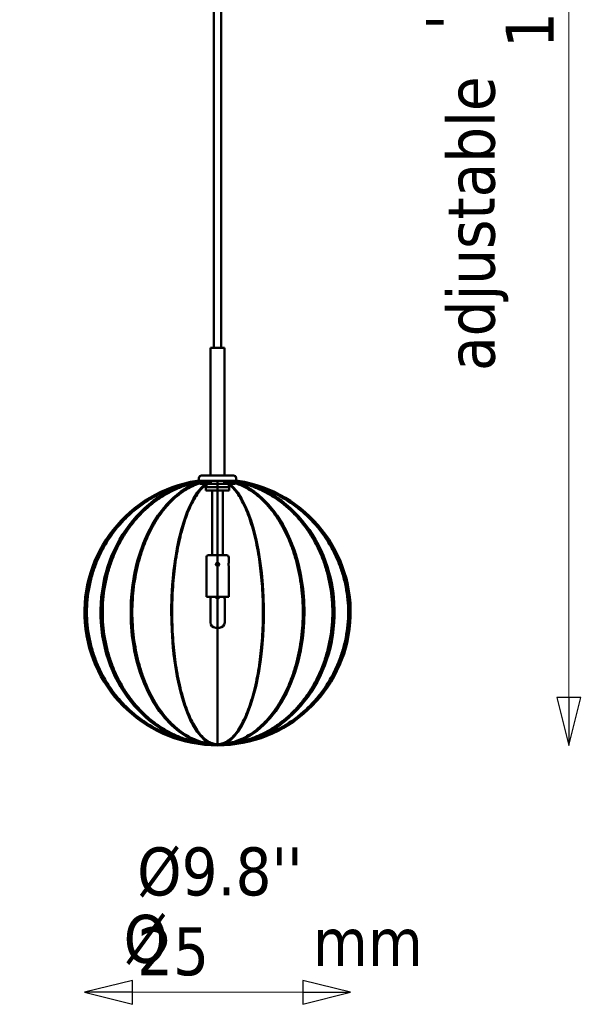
# Model space of a CAD drawing. Header units: millimetres. Extents: x 313 to 4591, y 679 to 5480.
# Tile 5 of 19: x 2469 to 2990, y 760 to 1685. Entities that reach past the tile are written whole.
import ezdxf

# ---------------------------------------------------------------- set-up
doc = ezdxf.new("R2010")
doc.units = ezdxf.units.MM
doc.header["$LTSCALE"] = 15
for name, color, linetype, lineweight in [('Symbol (ISO)', 7, 'Continuous', 25), ('Widoczne (ISO)', 7, 'Continuous', 50), ('Wymiar (ISO)', 7, 'Continuous', 25)]:
    doc.layers.add(name, color=color, linetype=linetype, lineweight=lineweight)
doc.styles.add('Tekst notatki (ISO)', font='tahoma.ttf')
doc.dimstyles.new('Domyślne (ISO)', dxfattribs={"dimscale": 15, "dimtxt": 3, "dimasz": 3, "dimexe": 3.175, "dimexo": 0, "dimgap": 0.762, "dimtad": 1, "dimdec": 1, "dimlfac": 0.03937, "dimrnd": 1e-08, "dimzin": 0, "dimdsep": 46, "dimtxsty": 'Tekst notatki (ISO)', "dimblk": 'Filled-1', "dimcen": 0.09, "dimdle": 10, "dimclrd": 256, "dimclre": 256, "dimclrt": 256, "dimazin": 2, "dimtfac": 1, "dimtmove": 0, "dimatfit": 3, "dimfxl": 1, "dimtolj": 1, "dimlwd": 15, "dimlwe": 15, "dimarcsym": 0})

# ---------------------------------------------------------------- blocks, each defined once
blk = doc.blocks.new('Filled-1')
at = {"color": 0}
for p, q in [((0, 0), (-1, 0.25)), ((-1, 0.25), (-1, -0.25)), ((-1, 0), (0, 0)), ((-1, -0.25), (0, 0))]:
    blk.add_line(p, q, dxfattribs=at)
at = {"color": 0, "flags": 128}
blk.add_lwpolyline([(-1, -0.25), (0, 0), (-1, 0.25), (-1, -0.25)], dxfattribs=at)
at = {"color": 0}
blk.add_solid([(-1, -0.25), (0, 0), (-1, 0.25), (-1, -0.25)], dxfattribs=at)
blk = doc.blocks.new('*D16')
at = {"layer": 'Defpoints', "color": 0, "transparency": 16777216}
for p in [(1747.74, 2571.91), (1692.74, 1035.41), (2022.74, 1035.41)]:
    blk.add_point(p, dxfattribs=at)
at = {"layer": 'Wymiar (ISO)', "lineweight": 15, "transparency": 16777216}
blk.add_line((2022.74, 2526.91), (2022.74, 1080.41), dxfattribs=at)
at = {"layer": 'Wymiar (ISO)', "lineweight": 15, "transparency": 16777216, "xscale": 45, "yscale": 45, "zscale": 45}
for p, rotation in [((2022.74, 2571.91), 90), ((2022.74, 1035.41), 270)]:
    blk.add_blockref('Filled-1', p, dxfattribs=dict(at, rotation=rotation))
at = {"layer": 'Wymiar (ISO)', "lineweight": 18, "transparency": 16777216, "insert": (1813.5, 1642.29), "char_height": 45, "attachment_point": 1, "rotation": 90, "style": 'Tekst notatki (ISO)'}
blk.add_mtext("\\A1; ''\\fTahoma|b0|i0;{\\H45.0000;\\P}\\fTahoma|b0|i0;{\\H45.0000;14.2'' - 360 mm\\P}\\fTahoma|b0|i0;{\\H45.0000;132.3'' - 3360 mm\\P}", dxfattribs=at)
blk = doc.blocks.new('*D17')
at = {"layer": 'Defpoints', "color": 0, "transparency": 16777216}
for p in [(2710.31, 2609.55), (2985.3, 2609.55), (2655.31, 1003.05)]:
    blk.add_point(p, dxfattribs=at)
at = {"layer": 'Wymiar (ISO)', "lineweight": 15, "transparency": 16777216}
blk.add_line((2985.3, 1048.05), (2985.3, 2564.55), dxfattribs=at)
at = {"layer": 'Wymiar (ISO)', "lineweight": 15, "transparency": 16777216, "xscale": 45, "yscale": 45, "zscale": 45}
for p, rotation in [((2985.3, 2609.55), 90), ((2985.3, 1003.05), 270)]:
    blk.add_blockref('Filled-1', p, dxfattribs=dict(at, rotation=rotation))
at = {"layer": 'Wymiar (ISO)', "lineweight": 18, "transparency": 16777216, "insert": (2851.06, 1658.05), "char_height": 45, "attachment_point": 1, "rotation": 90, "style": 'Tekst notatki (ISO)'}
blk.add_mtext("\\A1; ''\\fTahoma|b0|i0;{\\H45.0000;16.9'' - 430 mm\\P}\\fTahoma|b0|i0;{\\H45.0000;135.0'' - 3430 mm\\P}", dxfattribs=at)
blk = doc.blocks.new('*D21')
at = {"layer": 'Defpoints', "color": 0, "transparency": 16777216}
for p in [(2530.31, 1128.05), (2780.31, 1128.05), (2780.31, 771.05)]:
    blk.add_point(p, dxfattribs=at)
at = {"layer": 'Wymiar (ISO)', "lineweight": 15, "transparency": 16777216}
blk.add_line((2575.31, 771.05), (2735.31, 771.05), dxfattribs=at)
at = {"layer": 'Wymiar (ISO)', "lineweight": 15, "transparency": 16777216, "xscale": 45, "yscale": 45, "zscale": 45, "rotation": 180}
blk.add_blockref('Filled-1', (2530.31, 771.05), dxfattribs=at)
at = {"layer": 'Wymiar (ISO)', "lineweight": 15, "transparency": 16777216, "xscale": 45, "yscale": 45, "zscale": 45}
blk.add_blockref('Filled-1', (2780.31, 771.05), dxfattribs=at)
at = {"layer": 'Wymiar (ISO)', "lineweight": 18, "transparency": 16777216, "insert": (2579.79, 907.13), "char_height": 45, "attachment_point": 1, "style": 'Tekst notatki (ISO)'}
blk.add_mtext("\\A1;\\fTahoma|b0|i0;{\\H45.0000;Ø9.8''}\\P25", dxfattribs=at)

msp = doc.modelspace()

# ---------------------------------------------------------------- linework, layer by layer
at = {"layer": 'Widoczne (ISO)'}
for p, q in [((2651.81, 2576.55), (2651.81, 1376.55)), ((2658.81, 2576.55), (2658.81, 1376.55)), ((2661.81, 1376.55), (2648.81, 1376.55)), ((2648.81, 1376.55), (2648.81, 1256.55)), ((2661.81, 1376.55), (2661.81, 1256.55)), ((2638.33, 1251.55), (2636, 1251.55)), ((2636, 1251.55), (2637.81, 1251.55)), ((2637.81, 1254.05), (2637.81, 1251.55)), ((2637.81, 1251.55), (2672.81, 1251.55)), ((2642.71, 1251.55), (2638.33, 1251.55)), ((2638.81, 1251.55), (2638.81, 1248.55)), ((2640.31, 1256.55), (2670.31, 1256.55)), ((2648.61, 1251.55), (2642.71, 1251.55)), ((2655.31, 1251.55), (2648.61, 1251.55)), ((2662.02, 1251.55), (2655.31, 1251.55)), ((2655.31, 1003.05), (2655.31, 1251.55)), ((2655.31, 1004.05), (2655.31, 1250.97)), ((2667.91, 1251.55), (2662.02, 1251.55)), ((2672.29, 1251.55), (2667.91, 1251.55)), ((2671.81, 1251.55), (2671.81, 1248.55)), ((2674.62, 1251.55), (2672.29, 1251.55)), ((2672.81, 1254.05), (2672.81, 1251.55)), ((2672.81, 1251.55), (2674.62, 1251.55)), ((2638.81, 1248.55), (2671.81, 1248.55)), ((2643.93, 1248.55), (2643.93, 1244.86)), ((2643.93, 1244.86), (2644.31, 1244.86)), ((2644.24, 1244.55), (2643.93, 1244.86)), ((2644.31, 1244.55), (2644.24, 1244.55)), ((2644.31, 1246.77), (2644.31, 1245.55)), ((2644.31, 1245.55), (2666.31, 1245.55)), ((2644.31, 1245.55), (2644.31, 1242.32)), ((2644.31, 1242.32), (2666.31, 1242.32)), ((2644.81, 1248.55), (2644.81, 1245.78)), ((2644.81, 1248.55), (2665.81, 1248.55)), ((2650.31, 1242.32), (2650.31, 1181.55)), ((2660.31, 1242.32), (2660.31, 1181.55)), ((2665.81, 1248.55), (2665.81, 1245.78)), ((2666.31, 1245.55), (2666.31, 1246.81)), ((2666.31, 1242.32), (2666.31, 1245.55)), ((2644.81, 1174.55), (2644.81, 1179.55)), ((2646.81, 1181.55), (2663.81, 1181.55)), ((2665.81, 1174.55), (2665.81, 1179.55)), ((2644.81, 1142.55), (2644.81, 1171.55)), ((2655.31, 1174.55), (2655.31, 1171.55)), ((2655.31, 1171.55), (2655.31, 1174.55)), ((2665.81, 1142.55), (2665.81, 1171.55)), ((2644.81, 1142.55), (2665.81, 1142.55)), ((2648.56, 1118.55), (2648.56, 1140.55)), ((2653.31, 1142.55), (2653.31, 1142.51)), ((2657.31, 1142.51), (2657.31, 1142.55)), ((2662.06, 1118.55), (2662.06, 1140.55)), ((2657.06, 1113.55), (2653.56, 1113.55)), ((2655.31, 1113.55), (2655.31, 1003.05)), ((2655.31, 1004.05), (2655.31, 1113.55))]:
    msp.add_line(p, q, dxfattribs=at)
for centre, radius, start, end in [((2655.31, 1128.05), 125, 98.88512, 270), ((2655.31, 1128.05), 125, 98.88512, 270), ((2655.31, 1128.05), 124.01, 97.64633, 270), ((2640.31, 1254.05), 2.5, 90, 180), ((2655.31, 1128.05), 125, 270, 81.11488), ((2655.31, 1128.05), 125, 270, 81.11488), ((2655.31, 1128.05), 124.01, 270, 82.35367), ((2670.31, 1254.05), 2.5, 0, 90), ((2655.31, 1172.62), 75, 81.5662, 81.95215), ((2646.81, 1179.55), 2, 90, 180), ((2663.81, 1179.55), 2, 0, 90), ((2650.56, 1140.55), 2, 90, 180), ((2660.06, 1140.55), 2, 0, 90), ((2653.56, 1118.55), 5, 180, 270), ((2657.06, 1118.55), 5, 270, 0)]:
    msp.add_arc(centre, radius, start, end, dxfattribs=at)
for ratio, start_param, end_param in [(0.879385, 3.296667, 6.283185), (0.879385, 3.296667, 6.283185), (0.652704, 3.345233, 6.283185), (0.652704, 3.296667, 6.283185), (0.347296, 3.296667, 6.283185), (0.879385, 0, 2.986518), (0.652704, 0, 2.986518), (0.347296, 0, 2.986518), (0.879385, 0, 2.986518), (0.652704, 0, 2.937952), (0.347296, 3.410732, 6.283185), (0.347296, 0, 2.872453)]:
    msp.add_ellipse((2655.31, 1128.05), major_axis=(0, -125), ratio=ratio, start_param=start_param, end_param=end_param, dxfattribs=at)
for points, knots in [([(2655.31, 1004.05), (2651.48, 1004.05), (2647.48, 1004.23), (2639.34, 1005.03), (2635.2, 1005.65), (2627.02, 1007.31), (2622.97, 1008.36), (2615.15, 1010.8), (2611.39, 1012.2), (2604.35, 1015.19), (2600.76, 1016.91), (2593.6, 1020.8), (2590.05, 1022.97), (2583.18, 1027.66), (2579.86, 1030.18), (2573.62, 1035.45), (2570.7, 1038.18), (2565.38, 1043.63), (2562.73, 1046.58), (2557.65, 1052.89), (2555.21, 1056.24), (2550.69, 1063.17), (2548.59, 1066.75), (2544.85, 1073.96), (2543.19, 1077.58), (2540.35, 1084.61), (2539.03, 1088.34), (2536.72, 1096.07), (2535.73, 1100.08), (2534.15, 1108.17), (2533.57, 1112.26), (2532.81, 1120.31), (2532.63, 1124.27), (2532.63, 1128.05), (2532.63, 1131.83), (2532.81, 1135.79), (2533.57, 1143.84), (2534.15, 1147.93), (2535.73, 1156.02), (2536.72, 1160.03), (2539.03, 1167.77), (2540.35, 1171.5), (2543.19, 1178.52), (2544.85, 1182.15), (2548.59, 1189.35), (2550.69, 1192.93), (2555.21, 1199.86), (2557.65, 1203.21), (2562.73, 1209.52), (2565.38, 1212.48), (2570.7, 1217.92), (2573.62, 1220.66), (2579.86, 1225.92), (2583.18, 1228.44), (2590.05, 1233.14), (2593.6, 1235.31), (2600.76, 1239.2), (2604.35, 1240.92), (2611.39, 1243.9), (2615.15, 1245.3), (2622.97, 1247.74), (2627.02, 1248.79), (2633.75, 1250.16), (2636.41, 1250.61), (2639.06, 1250.97)], [-18.406649, -18.406649, -18.406649, -18.406649, -17.240594, -17.240594, -16.074538, -16.074538, -14.908482, -14.908482, -13.742427, -13.742427, -12.585808, -12.585808, -11.429189, -11.429189, -10.27257, -10.27257, -9.115951, -9.115951, -7.9719, -7.9719, -6.827849, -6.827849, -5.683797, -5.683797, -4.539746, -4.539746, -3.40481, -3.40481, -2.269873, -2.269873, -1.134937, -1.134937, 0, 0, 0, 1.134937, 1.134937, 2.269873, 2.269873, 3.40481, 3.40481, 4.539746, 4.539746, 5.683797, 5.683797, 6.827849, 6.827849, 7.9719, 7.9719, 9.115951, 9.115951, 10.27257, 10.27257, 11.429189, 11.429189, 12.585808, 12.585808, 13.742427, 13.742427, 14.908482, 14.908482, 16.074538, 16.074538, 16.827365, 16.827365, 16.827365, 16.827365]), ([(2655.31, 1004.05), (2651.48, 1004.05), (2647.48, 1004.23), (2639.34, 1005.03), (2635.2, 1005.65), (2627.02, 1007.31), (2622.97, 1008.36), (2615.15, 1010.8), (2611.39, 1012.2), (2604.35, 1015.19), (2600.76, 1016.91), (2593.6, 1020.8), (2590.05, 1022.97), (2583.18, 1027.66), (2579.86, 1030.18), (2573.62, 1035.45), (2570.7, 1038.18), (2565.38, 1043.63), (2562.73, 1046.58), (2557.65, 1052.89), (2555.21, 1056.24), (2550.69, 1063.17), (2548.59, 1066.75), (2544.85, 1073.96), (2543.19, 1077.58), (2540.35, 1084.61), (2539.03, 1088.34), (2536.72, 1096.07), (2535.73, 1100.08), (2534.15, 1108.17), (2533.57, 1112.26), (2532.81, 1120.31), (2532.63, 1124.27), (2532.63, 1128.05), (2532.63, 1131.83), (2532.81, 1135.79), (2533.57, 1143.84), (2534.15, 1147.93), (2535.73, 1156.02), (2536.72, 1160.03), (2539.03, 1167.77), (2540.35, 1171.5), (2543.19, 1178.52), (2544.85, 1182.15), (2548.59, 1189.35), (2550.69, 1192.93), (2555.21, 1199.86), (2557.65, 1203.21), (2562.73, 1209.52), (2565.38, 1212.48), (2570.7, 1217.92), (2573.62, 1220.66), (2579.86, 1225.92), (2583.18, 1228.44), (2590.05, 1233.14), (2593.6, 1235.31), (2600.76, 1239.2), (2604.35, 1240.92), (2611.39, 1243.9), (2615.15, 1245.3), (2622.97, 1247.74), (2627.02, 1248.79), (2633.67, 1250.14), (2636.25, 1250.58), (2638.81, 1250.93)], [-18.406649, -18.406649, -18.406649, -18.406649, -17.240594, -17.240594, -16.074538, -16.074538, -14.908482, -14.908482, -13.742427, -13.742427, -12.585808, -12.585808, -11.429189, -11.429189, -10.27257, -10.27257, -9.115951, -9.115951, -7.9719, -7.9719, -6.827849, -6.827849, -5.683797, -5.683797, -4.539746, -4.539746, -3.40481, -3.40481, -2.269873, -2.269873, -1.134937, -1.134937, 0, 0, 0, 1.134937, 1.134937, 2.269873, 2.269873, 3.40481, 3.40481, 4.539746, 4.539746, 5.683797, 5.683797, 6.827849, 6.827849, 7.9719, 7.9719, 9.115951, 9.115951, 10.27257, 10.27257, 11.429189, 11.429189, 12.585808, 12.585808, 13.742427, 13.742427, 14.908482, 14.908482, 16.074538, 16.074538, 16.803619, 16.803619, 16.803619, 16.803619]), ([(2655.31, 1004.05), (2651.95, 1004.05), (2648.42, 1004.23), (2641.27, 1005.03), (2637.63, 1005.65), (2630.43, 1007.31), (2626.87, 1008.36), (2620, 1010.8), (2616.69, 1012.2), (2610.5, 1015.19), (2607.34, 1016.91), (2601.05, 1020.8), (2597.92, 1022.97), (2591.88, 1027.66), (2588.96, 1030.18), (2583.47, 1035.45), (2580.9, 1038.18), (2576.23, 1043.63), (2573.9, 1046.58), (2569.43, 1052.89), (2567.29, 1056.24), (2563.3, 1063.17), (2561.47, 1066.75), (2558.17, 1073.96), (2556.71, 1077.58), (2554.21, 1084.61), (2553.05, 1088.34), (2551.02, 1096.07), (2550.15, 1100.08), (2548.76, 1108.17), (2548.25, 1112.26), (2547.58, 1120.31), (2547.43, 1124.27), (2547.43, 1128.05), (2547.43, 1131.83), (2547.58, 1135.79), (2548.25, 1143.84), (2548.76, 1147.93), (2550.15, 1156.02), (2551.02, 1160.03), (2553.05, 1167.77), (2554.21, 1171.5), (2556.71, 1178.52), (2558.17, 1182.15), (2561.47, 1189.35), (2563.3, 1192.93), (2567.29, 1199.86), (2569.43, 1203.21), (2573.9, 1209.52), (2576.23, 1212.48), (2580.9, 1217.92), (2583.47, 1220.66), (2588.96, 1225.92), (2591.88, 1228.44), (2597.92, 1233.14), (2601.05, 1235.31), (2607.34, 1239.2), (2610.5, 1240.92), (2616.69, 1243.9), (2620, 1245.3), (2626.87, 1247.74), (2630.43, 1248.79), (2636.35, 1250.16), (2638.69, 1250.61), (2641.02, 1250.97)], [-18.406649, -18.406649, -18.406649, -18.406649, -17.240594, -17.240594, -16.074538, -16.074538, -14.908482, -14.908482, -13.742427, -13.742427, -12.585808, -12.585808, -11.429189, -11.429189, -10.27257, -10.27257, -9.115951, -9.115951, -7.9719, -7.9719, -6.827849, -6.827849, -5.683797, -5.683797, -4.539746, -4.539746, -3.40481, -3.40481, -2.269873, -2.269873, -1.134937, -1.134937, 0, 0, 0, 1.134937, 1.134937, 2.269873, 2.269873, 3.40481, 3.40481, 4.539746, 4.539746, 5.683797, 5.683797, 6.827849, 6.827849, 7.9719, 7.9719, 9.115951, 9.115951, 10.27257, 10.27257, 11.429189, 11.429189, 12.585808, 12.585808, 13.742427, 13.742427, 14.908482, 14.908482, 16.074538, 16.074538, 16.827365, 16.827365, 16.827365, 16.827365]), ([(2655.31, 1004.05), (2651.95, 1004.05), (2648.42, 1004.23), (2641.27, 1005.03), (2637.63, 1005.65), (2630.43, 1007.31), (2626.87, 1008.36), (2620, 1010.8), (2616.69, 1012.2), (2610.5, 1015.19), (2607.34, 1016.91), (2601.05, 1020.8), (2597.92, 1022.97), (2591.88, 1027.66), (2588.96, 1030.18), (2583.47, 1035.45), (2580.9, 1038.18), (2576.23, 1043.63), (2573.9, 1046.58), (2569.43, 1052.89), (2567.29, 1056.24), (2563.3, 1063.17), (2561.47, 1066.75), (2558.17, 1073.96), (2556.71, 1077.58), (2554.21, 1084.61), (2553.05, 1088.34), (2551.02, 1096.07), (2550.15, 1100.08), (2548.76, 1108.17), (2548.25, 1112.26), (2547.58, 1120.31), (2547.43, 1124.27), (2547.43, 1128.05), (2547.43, 1131.83), (2547.58, 1135.79), (2548.25, 1143.84), (2548.76, 1147.93), (2550.15, 1156.02), (2551.02, 1160.03), (2553.05, 1167.77), (2554.21, 1171.5), (2556.71, 1178.52), (2558.17, 1182.15), (2561.47, 1189.35), (2563.3, 1192.93), (2567.29, 1199.86), (2569.43, 1203.21), (2573.9, 1209.52), (2576.23, 1212.48), (2580.9, 1217.92), (2583.47, 1220.66), (2588.96, 1225.92), (2591.88, 1228.44), (2597.92, 1233.14), (2601.05, 1235.31), (2607.34, 1239.2), (2610.5, 1240.92), (2616.69, 1243.9), (2620, 1245.3), (2626.87, 1247.74), (2630.43, 1248.79), (2635.62, 1249.99), (2637.22, 1250.31), (2638.81, 1250.6)], [-18.406649, -18.406649, -18.406649, -18.406649, -17.240594, -17.240594, -16.074538, -16.074538, -14.908482, -14.908482, -13.742427, -13.742427, -12.585808, -12.585808, -11.429189, -11.429189, -10.27257, -10.27257, -9.115951, -9.115951, -7.9719, -7.9719, -6.827849, -6.827849, -5.683797, -5.683797, -4.539746, -4.539746, -3.40481, -3.40481, -2.269873, -2.269873, -1.134937, -1.134937, 0, 0, 0, 1.134937, 1.134937, 2.269873, 2.269873, 3.40481, 3.40481, 4.539746, 4.539746, 5.683797, 5.683797, 6.827849, 6.827849, 7.9719, 7.9719, 9.115951, 9.115951, 10.27257, 10.27257, 11.429189, 11.429189, 12.585808, 12.585808, 13.742427, 13.742427, 14.908482, 14.908482, 16.074538, 16.074538, 16.589436, 16.589436, 16.589436, 16.589436]), ([(2655.31, 1004.05), (2652.81, 1004.05), (2650.2, 1004.23), (2644.89, 1005.03), (2642.19, 1005.65), (2636.85, 1007.31), (2634.2, 1008.36), (2629.1, 1010.8), (2626.64, 1012.2), (2622.05, 1015.19), (2619.7, 1016.91), (2615.03, 1020.8), (2612.71, 1022.97), (2608.23, 1027.66), (2606.07, 1030.18), (2601.99, 1035.45), (2600.08, 1038.18), (2596.61, 1043.63), (2594.89, 1046.58), (2591.57, 1052.89), (2589.98, 1056.24), (2587.02, 1063.17), (2585.66, 1066.75), (2583.21, 1073.96), (2582.13, 1077.58), (2580.27, 1084.61), (2579.41, 1088.34), (2577.9, 1096.07), (2577.26, 1100.08), (2576.23, 1108.17), (2575.85, 1112.26), (2575.35, 1120.31), (2575.24, 1124.27), (2575.24, 1128.05), (2575.24, 1131.83), (2575.35, 1135.79), (2575.85, 1143.84), (2576.23, 1147.93), (2577.26, 1156.02), (2577.9, 1160.03), (2579.41, 1167.77), (2580.27, 1171.5), (2582.13, 1178.52), (2583.21, 1182.15), (2585.66, 1189.35), (2587.02, 1192.93), (2589.98, 1199.86), (2591.57, 1203.21), (2594.89, 1209.52), (2596.61, 1212.48), (2600.08, 1217.92), (2601.99, 1220.66), (2606.07, 1225.92), (2608.23, 1228.44), (2612.71, 1233.14), (2615.03, 1235.31), (2619.7, 1239.2), (2622.05, 1240.92), (2626.64, 1243.9), (2629.1, 1245.3), (2634.2, 1247.74), (2636.85, 1248.79), (2641.24, 1250.16), (2642.98, 1250.61), (2644.71, 1250.97)], [-18.406649, -18.406649, -18.406649, -18.406649, -17.240594, -17.240594, -16.074538, -16.074538, -14.908482, -14.908482, -13.742427, -13.742427, -12.585808, -12.585808, -11.429189, -11.429189, -10.27257, -10.27257, -9.115951, -9.115951, -7.9719, -7.9719, -6.827849, -6.827849, -5.683797, -5.683797, -4.539746, -4.539746, -3.40481, -3.40481, -2.269873, -2.269873, -1.134937, -1.134937, 0, 0, 0, 1.134937, 1.134937, 2.269873, 2.269873, 3.40481, 3.40481, 4.539746, 4.539746, 5.683797, 5.683797, 6.827849, 6.827849, 7.9719, 7.9719, 9.115951, 9.115951, 10.27257, 10.27257, 11.429189, 11.429189, 12.585808, 12.585808, 13.742427, 13.742427, 14.908482, 14.908482, 16.074538, 16.074538, 16.827365, 16.827365, 16.827365, 16.827365]), ([(2655.31, 1004.05), (2652.81, 1004.05), (2650.2, 1004.23), (2644.89, 1005.03), (2642.19, 1005.65), (2636.85, 1007.31), (2634.2, 1008.36), (2629.1, 1010.8), (2626.64, 1012.2), (2622.05, 1015.19), (2619.7, 1016.91), (2615.03, 1020.8), (2612.71, 1022.97), (2608.23, 1027.66), (2606.07, 1030.18), (2601.99, 1035.45), (2600.08, 1038.18), (2596.61, 1043.63), (2594.89, 1046.58), (2591.57, 1052.89), (2589.98, 1056.24), (2587.02, 1063.17), (2585.66, 1066.75), (2583.21, 1073.96), (2582.13, 1077.58), (2580.27, 1084.61), (2579.41, 1088.34), (2577.9, 1096.07), (2577.26, 1100.08), (2576.23, 1108.17), (2575.85, 1112.26), (2575.35, 1120.31), (2575.24, 1124.27), (2575.24, 1128.05), (2575.24, 1131.83), (2575.35, 1135.79), (2575.85, 1143.84), (2576.23, 1147.93), (2577.26, 1156.02), (2577.9, 1160.03), (2579.41, 1167.77), (2580.27, 1171.5), (2582.13, 1178.52), (2583.21, 1182.15), (2585.66, 1189.35), (2587.02, 1192.93), (2589.98, 1199.86), (2591.57, 1203.21), (2594.89, 1209.52), (2596.61, 1212.48), (2600.08, 1217.92), (2601.99, 1220.66), (2606.07, 1225.92), (2608.23, 1228.44), (2612.71, 1233.14), (2615.03, 1235.31), (2619.7, 1239.2), (2622.05, 1240.92), (2626.64, 1243.9), (2629.1, 1245.3), (2633.98, 1247.63), (2636.38, 1248.6), (2638.81, 1249.4)], [-18.406649, -18.406649, -18.406649, -18.406649, -17.240594, -17.240594, -16.074538, -16.074538, -14.908482, -14.908482, -13.742427, -13.742427, -12.585808, -12.585808, -11.429189, -11.429189, -10.27257, -10.27257, -9.115951, -9.115951, -7.9719, -7.9719, -6.827849, -6.827849, -5.683797, -5.683797, -4.539746, -4.539746, -3.40481, -3.40481, -2.269873, -2.269873, -1.134937, -1.134937, 0, 0, 0, 1.134937, 1.134937, 2.269873, 2.269873, 3.40481, 3.40481, 4.539746, 4.539746, 5.683797, 5.683797, 6.827849, 6.827849, 7.9719, 7.9719, 9.115951, 9.115951, 10.27257, 10.27257, 11.429189, 11.429189, 12.585808, 12.585808, 13.742427, 13.742427, 14.908482, 14.908482, 15.971875, 15.971875, 15.971875, 15.971875]), ([(2655.31, 1004.05), (2653.98, 1004.05), (2652.59, 1004.23), (2649.76, 1005.03), (2648.33, 1005.65), (2645.49, 1007.31), (2644.08, 1008.36), (2641.36, 1010.8), (2640.06, 1012.2), (2637.61, 1015.19), (2636.36, 1016.91), (2633.88, 1020.8), (2632.65, 1022.97), (2630.26, 1027.66), (2629.11, 1030.18), (2626.94, 1035.45), (2625.93, 1038.18), (2624.08, 1043.63), (2623.16, 1046.58), (2621.4, 1052.89), (2620.55, 1056.24), (2618.98, 1063.17), (2618.25, 1066.75), (2616.95, 1073.96), (2616.37, 1077.58), (2615.39, 1084.61), (2614.93, 1088.34), (2614.12, 1096.07), (2613.78, 1100.08), (2613.23, 1108.17), (2613.03, 1112.26), (2612.77, 1120.31), (2612.71, 1124.27), (2612.71, 1128.05), (2612.71, 1131.83), (2612.77, 1135.79), (2613.03, 1143.84), (2613.23, 1147.93), (2613.78, 1156.02), (2614.12, 1160.03), (2614.93, 1167.77), (2615.39, 1171.5), (2616.37, 1178.52), (2616.95, 1182.15), (2618.25, 1189.35), (2618.98, 1192.93), (2620.55, 1199.86), (2621.4, 1203.21), (2623.16, 1209.52), (2624.08, 1212.48), (2625.93, 1217.92), (2626.94, 1220.66), (2629.11, 1225.92), (2630.26, 1228.44), (2632.65, 1233.14), (2633.88, 1235.31), (2636.36, 1239.2), (2637.61, 1240.92), (2640.06, 1243.9), (2641.36, 1245.3), (2644.08, 1247.74), (2645.49, 1248.79), (2647.82, 1250.16), (2648.75, 1250.61), (2649.67, 1250.97)], [-18.406649, -18.406649, -18.406649, -18.406649, -17.240594, -17.240594, -16.074538, -16.074538, -14.908482, -14.908482, -13.742427, -13.742427, -12.585808, -12.585808, -11.429189, -11.429189, -10.27257, -10.27257, -9.115951, -9.115951, -7.9719, -7.9719, -6.827849, -6.827849, -5.683797, -5.683797, -4.539746, -4.539746, -3.40481, -3.40481, -2.269873, -2.269873, -1.134937, -1.134937, 0, 0, 0, 1.134937, 1.134937, 2.269873, 2.269873, 3.40481, 3.40481, 4.539746, 4.539746, 5.683797, 5.683797, 6.827849, 6.827849, 7.9719, 7.9719, 9.115951, 9.115951, 10.27257, 10.27257, 11.429189, 11.429189, 12.585808, 12.585808, 13.742427, 13.742427, 14.908482, 14.908482, 16.074538, 16.074538, 16.827365, 16.827365, 16.827365, 16.827365]), ([(2655.31, 1004.05), (2656.64, 1004.05), (2658.03, 1004.23), (2660.86, 1005.03), (2662.29, 1005.65), (2665.14, 1007.31), (2666.54, 1008.36), (2669.26, 1010.8), (2670.57, 1012.2), (2673.01, 1015.19), (2674.26, 1016.91), (2676.74, 1020.8), (2677.98, 1022.97), (2680.36, 1027.66), (2681.51, 1030.18), (2683.68, 1035.45), (2684.7, 1038.18), (2686.55, 1043.63), (2687.46, 1046.58), (2689.23, 1052.89), (2690.07, 1056.24), (2691.65, 1063.17), (2692.37, 1066.75), (2693.68, 1073.96), (2694.25, 1077.58), (2695.24, 1084.61), (2695.7, 1088.34), (2696.5, 1096.07), (2696.84, 1100.08), (2697.39, 1108.17), (2697.59, 1112.26), (2697.86, 1120.31), (2697.92, 1124.27), (2697.92, 1128.05), (2697.92, 1131.83), (2697.86, 1135.79), (2697.59, 1143.84), (2697.39, 1147.93), (2696.84, 1156.02), (2696.5, 1160.03), (2695.7, 1167.77), (2695.24, 1171.5), (2694.25, 1178.52), (2693.68, 1182.15), (2692.37, 1189.35), (2691.65, 1192.93), (2690.07, 1199.86), (2689.23, 1203.21), (2687.46, 1209.52), (2686.55, 1212.48), (2684.7, 1217.92), (2683.68, 1220.66), (2681.51, 1225.92), (2680.36, 1228.44), (2677.98, 1233.14), (2676.74, 1235.31), (2674.26, 1239.2), (2673.01, 1240.92), (2670.57, 1243.9), (2669.26, 1245.3), (2666.54, 1247.74), (2665.14, 1248.79), (2662.8, 1250.16), (2661.87, 1250.61), (2660.95, 1250.97)], [-18.406649, -18.406649, -18.406649, -18.406649, -17.240594, -17.240594, -16.074538, -16.074538, -14.908482, -14.908482, -13.742427, -13.742427, -12.585808, -12.585808, -11.429189, -11.429189, -10.27257, -10.27257, -9.115951, -9.115951, -7.9719, -7.9719, -6.827849, -6.827849, -5.683797, -5.683797, -4.539746, -4.539746, -3.40481, -3.40481, -2.269873, -2.269873, -1.134937, -1.134937, 0, 0, 0, 1.134937, 1.134937, 2.269873, 2.269873, 3.40481, 3.40481, 4.539746, 4.539746, 5.683797, 5.683797, 6.827849, 6.827849, 7.9719, 7.9719, 9.115951, 9.115951, 10.27257, 10.27257, 11.429189, 11.429189, 12.585808, 12.585808, 13.742427, 13.742427, 14.908482, 14.908482, 16.074538, 16.074538, 16.827365, 16.827365, 16.827365, 16.827365]), ([(2655.31, 1004.05), (2657.81, 1004.05), (2660.42, 1004.23), (2665.74, 1005.03), (2668.44, 1005.65), (2673.78, 1007.31), (2676.42, 1008.36), (2681.52, 1010.8), (2683.98, 1012.2), (2688.57, 1015.19), (2690.92, 1016.91), (2695.59, 1020.8), (2697.91, 1022.97), (2702.39, 1027.66), (2704.56, 1030.18), (2708.63, 1035.45), (2710.54, 1038.18), (2714.01, 1043.63), (2715.74, 1046.58), (2719.05, 1052.89), (2720.65, 1056.24), (2723.6, 1063.17), (2724.97, 1066.75), (2727.41, 1073.96), (2728.49, 1077.58), (2730.35, 1084.61), (2731.21, 1088.34), (2732.72, 1096.07), (2733.37, 1100.08), (2734.39, 1108.17), (2734.78, 1112.26), (2735.27, 1120.31), (2735.38, 1124.27), (2735.38, 1128.05), (2735.38, 1131.83), (2735.27, 1135.79), (2734.78, 1143.84), (2734.39, 1147.93), (2733.37, 1156.02), (2732.72, 1160.03), (2731.21, 1167.77), (2730.35, 1171.5), (2728.49, 1178.52), (2727.41, 1182.15), (2724.97, 1189.35), (2723.6, 1192.93), (2720.65, 1199.86), (2719.05, 1203.21), (2715.74, 1209.52), (2714.01, 1212.48), (2710.54, 1217.92), (2708.63, 1220.66), (2704.56, 1225.92), (2702.39, 1228.44), (2697.91, 1233.14), (2695.59, 1235.31), (2690.92, 1239.2), (2688.57, 1240.92), (2683.98, 1243.9), (2681.52, 1245.3), (2676.42, 1247.74), (2673.78, 1248.79), (2669.38, 1250.16), (2667.65, 1250.61), (2665.92, 1250.97)], [-18.406649, -18.406649, -18.406649, -18.406649, -17.240594, -17.240594, -16.074538, -16.074538, -14.908482, -14.908482, -13.742427, -13.742427, -12.585808, -12.585808, -11.429189, -11.429189, -10.27257, -10.27257, -9.115951, -9.115951, -7.9719, -7.9719, -6.827849, -6.827849, -5.683797, -5.683797, -4.539746, -4.539746, -3.40481, -3.40481, -2.269873, -2.269873, -1.134937, -1.134937, 0, 0, 0, 1.134937, 1.134937, 2.269873, 2.269873, 3.40481, 3.40481, 4.539746, 4.539746, 5.683797, 5.683797, 6.827849, 6.827849, 7.9719, 7.9719, 9.115951, 9.115951, 10.27257, 10.27257, 11.429189, 11.429189, 12.585808, 12.585808, 13.742427, 13.742427, 14.908482, 14.908482, 16.074538, 16.074538, 16.827365, 16.827365, 16.827365, 16.827365]), ([(2655.31, 1004.05), (2658.68, 1004.05), (2662.2, 1004.23), (2669.36, 1005.03), (2672.99, 1005.65), (2680.19, 1007.31), (2683.75, 1008.36), (2690.63, 1010.8), (2693.94, 1012.2), (2700.12, 1015.19), (2703.29, 1016.91), (2709.58, 1020.8), (2712.7, 1022.97), (2718.74, 1027.66), (2721.66, 1030.18), (2727.15, 1035.45), (2729.72, 1038.18), (2734.4, 1043.63), (2736.72, 1046.58), (2741.19, 1052.89), (2743.34, 1056.24), (2747.32, 1063.17), (2749.16, 1066.75), (2752.45, 1073.96), (2753.91, 1077.58), (2756.41, 1084.61), (2757.57, 1088.34), (2759.6, 1096.07), (2760.47, 1100.08), (2761.86, 1108.17), (2762.37, 1112.26), (2763.04, 1120.31), (2763.19, 1124.27), (2763.19, 1128.05), (2763.19, 1131.83), (2763.04, 1135.79), (2762.37, 1143.84), (2761.86, 1147.93), (2760.47, 1156.02), (2759.6, 1160.03), (2757.57, 1167.77), (2756.41, 1171.5), (2753.91, 1178.52), (2752.45, 1182.15), (2749.16, 1189.35), (2747.32, 1192.93), (2743.34, 1199.86), (2741.19, 1203.21), (2736.72, 1209.52), (2734.4, 1212.48), (2729.72, 1217.92), (2727.15, 1220.66), (2721.66, 1225.92), (2718.74, 1228.44), (2712.7, 1233.14), (2709.58, 1235.31), (2703.29, 1239.2), (2700.12, 1240.92), (2693.94, 1243.9), (2690.63, 1245.3), (2683.75, 1247.74), (2680.19, 1248.79), (2674.27, 1250.16), (2671.93, 1250.61), (2669.6, 1250.97)], [-18.406649, -18.406649, -18.406649, -18.406649, -17.240594, -17.240594, -16.074538, -16.074538, -14.908482, -14.908482, -13.742427, -13.742427, -12.585808, -12.585808, -11.429189, -11.429189, -10.27257, -10.27257, -9.115951, -9.115951, -7.9719, -7.9719, -6.827849, -6.827849, -5.683797, -5.683797, -4.539746, -4.539746, -3.40481, -3.40481, -2.269873, -2.269873, -1.134937, -1.134937, 0, 0, 0, 1.134937, 1.134937, 2.269873, 2.269873, 3.40481, 3.40481, 4.539746, 4.539746, 5.683797, 5.683797, 6.827849, 6.827849, 7.9719, 7.9719, 9.115951, 9.115951, 10.27257, 10.27257, 11.429189, 11.429189, 12.585808, 12.585808, 13.742427, 13.742427, 14.908482, 14.908482, 16.074538, 16.074538, 16.827365, 16.827365, 16.827365, 16.827365]), ([(2655.31, 1004.05), (2659.14, 1004.05), (2663.14, 1004.23), (2671.28, 1005.03), (2675.42, 1005.65), (2683.6, 1007.31), (2687.65, 1008.36), (2695.47, 1010.8), (2699.24, 1012.2), (2706.27, 1015.19), (2709.87, 1016.91), (2717.02, 1020.8), (2720.57, 1022.97), (2727.44, 1027.66), (2730.76, 1030.18), (2737, 1035.45), (2739.93, 1038.18), (2745.25, 1043.63), (2747.89, 1046.58), (2752.97, 1052.89), (2755.41, 1056.24), (2759.94, 1063.17), (2762.03, 1066.75), (2765.78, 1073.96), (2767.43, 1077.58), (2770.28, 1084.61), (2771.6, 1088.34), (2773.91, 1096.07), (2774.9, 1100.08), (2776.47, 1108.17), (2777.06, 1112.26), (2777.82, 1120.31), (2777.99, 1124.27), (2777.99, 1128.05), (2777.99, 1131.83), (2777.82, 1135.79), (2777.06, 1143.84), (2776.47, 1147.93), (2774.9, 1156.02), (2773.91, 1160.03), (2771.6, 1167.77), (2770.28, 1171.5), (2767.43, 1178.52), (2765.78, 1182.15), (2762.03, 1189.35), (2759.94, 1192.93), (2755.41, 1199.86), (2752.97, 1203.21), (2747.89, 1209.52), (2745.25, 1212.48), (2739.93, 1217.92), (2737, 1220.66), (2730.76, 1225.92), (2727.44, 1228.44), (2720.57, 1233.14), (2717.02, 1235.31), (2709.87, 1239.2), (2706.27, 1240.92), (2699.24, 1243.9), (2695.47, 1245.3), (2687.65, 1247.74), (2683.6, 1248.79), (2676.87, 1250.16), (2674.21, 1250.61), (2671.56, 1250.97)], [-18.406649, -18.406649, -18.406649, -18.406649, -17.240594, -17.240594, -16.074538, -16.074538, -14.908482, -14.908482, -13.742427, -13.742427, -12.585808, -12.585808, -11.429189, -11.429189, -10.27257, -10.27257, -9.115951, -9.115951, -7.9719, -7.9719, -6.827849, -6.827849, -5.683797, -5.683797, -4.539746, -4.539746, -3.40481, -3.40481, -2.269873, -2.269873, -1.134937, -1.134937, 0, 0, 0, 1.134937, 1.134937, 2.269873, 2.269873, 3.40481, 3.40481, 4.539746, 4.539746, 5.683797, 5.683797, 6.827849, 6.827849, 7.9719, 7.9719, 9.115951, 9.115951, 10.27257, 10.27257, 11.429189, 11.429189, 12.585808, 12.585808, 13.742427, 13.742427, 14.908482, 14.908482, 16.074538, 16.074538, 16.827365, 16.827365, 16.827365, 16.827365]), ([(2671.81, 1250.93), (2674.38, 1250.58), (2676.95, 1250.14), (2683.6, 1248.79), (2687.65, 1247.74), (2695.47, 1245.3), (2699.24, 1243.9), (2706.27, 1240.92), (2709.87, 1239.2), (2717.02, 1235.31), (2720.57, 1233.14), (2727.44, 1228.44), (2730.76, 1225.92), (2737, 1220.66), (2739.93, 1217.92), (2745.25, 1212.48), (2747.89, 1209.52), (2752.97, 1203.21), (2755.41, 1199.86), (2759.94, 1192.93), (2762.03, 1189.35), (2765.78, 1182.15), (2767.43, 1178.52), (2770.28, 1171.5), (2771.6, 1167.77), (2773.91, 1160.03), (2774.9, 1156.02), (2776.47, 1147.93), (2777.06, 1143.84), (2777.82, 1135.79), (2777.99, 1131.83), (2777.99, 1124.27), (2777.82, 1120.31), (2777.06, 1112.26), (2776.47, 1108.17), (2774.9, 1100.08), (2773.91, 1096.07), (2771.6, 1088.34), (2770.28, 1084.61), (2767.43, 1077.58), (2765.78, 1073.96), (2762.03, 1066.75), (2759.94, 1063.17), (2755.41, 1056.24), (2752.97, 1052.89), (2747.89, 1046.58), (2745.25, 1043.63), (2739.93, 1038.18), (2737, 1035.45), (2730.76, 1030.18), (2727.44, 1027.66), (2720.57, 1022.97), (2717.02, 1020.8), (2709.87, 1016.91), (2706.27, 1015.19), (2699.24, 1012.2), (2695.47, 1010.8), (2687.65, 1008.36), (2683.6, 1007.31), (2675.42, 1005.65), (2671.28, 1005.03), (2663.14, 1004.23), (2659.14, 1004.05), (2655.31, 1004.05)], [20.009679, 20.009679, 20.009679, 20.009679, 20.738761, 20.738761, 21.904816, 21.904816, 23.070872, 23.070872, 24.227491, 24.227491, 25.38411, 25.38411, 26.540729, 26.540729, 27.697348, 27.697348, 28.841399, 28.841399, 29.98545, 29.98545, 31.129501, 31.129501, 32.273552, 32.273552, 33.408489, 33.408489, 34.543425, 34.543425, 35.678362, 35.678362, 36.813298, 36.813298, 37.948235, 37.948235, 39.083172, 39.083172, 40.218108, 40.218108, 41.353045, 41.353045, 42.497096, 42.497096, 43.641147, 43.641147, 44.785198, 44.785198, 45.929249, 45.929249, 47.085868, 47.085868, 48.242487, 48.242487, 49.399106, 49.399106, 50.555725, 50.555725, 51.721781, 51.721781, 52.887836, 52.887836, 54.053892, 54.053892, 55.219948, 55.219948, 55.219948, 55.219948]), ([(2655.31, 1004.05), (2658.68, 1004.05), (2662.2, 1004.23), (2669.36, 1005.03), (2672.99, 1005.65), (2680.19, 1007.31), (2683.75, 1008.36), (2690.63, 1010.8), (2693.94, 1012.2), (2700.12, 1015.19), (2703.29, 1016.91), (2709.58, 1020.8), (2712.7, 1022.97), (2718.74, 1027.66), (2721.66, 1030.18), (2727.15, 1035.45), (2729.72, 1038.18), (2734.4, 1043.63), (2736.72, 1046.58), (2741.19, 1052.89), (2743.34, 1056.24), (2747.32, 1063.17), (2749.16, 1066.75), (2752.45, 1073.96), (2753.91, 1077.58), (2756.41, 1084.61), (2757.57, 1088.34), (2759.6, 1096.07), (2760.47, 1100.08), (2761.86, 1108.17), (2762.37, 1112.26), (2763.04, 1120.31), (2763.19, 1124.27), (2763.19, 1128.05), (2763.19, 1131.83), (2763.04, 1135.79), (2762.37, 1143.84), (2761.86, 1147.93), (2760.47, 1156.02), (2759.6, 1160.03), (2757.57, 1167.77), (2756.41, 1171.5), (2753.91, 1178.52), (2752.45, 1182.15), (2749.16, 1189.35), (2747.32, 1192.93), (2743.34, 1199.86), (2741.19, 1203.21), (2736.72, 1209.52), (2734.4, 1212.48), (2729.72, 1217.92), (2727.15, 1220.66), (2721.66, 1225.92), (2718.74, 1228.44), (2712.7, 1233.14), (2709.58, 1235.31), (2703.29, 1239.2), (2700.12, 1240.92), (2693.94, 1243.9), (2690.63, 1245.3), (2683.75, 1247.74), (2680.19, 1248.79), (2675, 1249.99), (2673.41, 1250.31), (2671.81, 1250.6)], [-18.406649, -18.406649, -18.406649, -18.406649, -17.240594, -17.240594, -16.074538, -16.074538, -14.908482, -14.908482, -13.742427, -13.742427, -12.585808, -12.585808, -11.429189, -11.429189, -10.27257, -10.27257, -9.115951, -9.115951, -7.9719, -7.9719, -6.827849, -6.827849, -5.683797, -5.683797, -4.539746, -4.539746, -3.40481, -3.40481, -2.269873, -2.269873, -1.134937, -1.134937, 0, 0, 0, 1.134937, 1.134937, 2.269873, 2.269873, 3.40481, 3.40481, 4.539746, 4.539746, 5.683797, 5.683797, 6.827849, 6.827849, 7.9719, 7.9719, 9.115951, 9.115951, 10.27257, 10.27257, 11.429189, 11.429189, 12.585808, 12.585808, 13.742427, 13.742427, 14.908482, 14.908482, 16.074538, 16.074538, 16.589436, 16.589436, 16.589436, 16.589436]), ([(2655.31, 1004.05), (2657.81, 1004.05), (2660.42, 1004.23), (2665.74, 1005.03), (2668.44, 1005.65), (2673.78, 1007.31), (2676.42, 1008.36), (2681.52, 1010.8), (2683.98, 1012.2), (2688.57, 1015.19), (2690.92, 1016.91), (2695.59, 1020.8), (2697.91, 1022.97), (2702.39, 1027.66), (2704.56, 1030.18), (2708.63, 1035.45), (2710.54, 1038.18), (2714.01, 1043.63), (2715.74, 1046.58), (2719.05, 1052.89), (2720.65, 1056.24), (2723.6, 1063.17), (2724.97, 1066.75), (2727.41, 1073.96), (2728.49, 1077.58), (2730.35, 1084.61), (2731.21, 1088.34), (2732.72, 1096.07), (2733.37, 1100.08), (2734.39, 1108.17), (2734.78, 1112.26), (2735.27, 1120.31), (2735.38, 1124.27), (2735.38, 1128.05), (2735.38, 1131.83), (2735.27, 1135.79), (2734.78, 1143.84), (2734.39, 1147.93), (2733.37, 1156.02), (2732.72, 1160.03), (2731.21, 1167.77), (2730.35, 1171.5), (2728.49, 1178.52), (2727.41, 1182.15), (2724.97, 1189.35), (2723.6, 1192.93), (2720.65, 1199.86), (2719.05, 1203.21), (2715.74, 1209.52), (2714.01, 1212.48), (2710.54, 1217.92), (2708.63, 1220.66), (2704.56, 1225.92), (2702.39, 1228.44), (2697.91, 1233.14), (2695.59, 1235.31), (2690.92, 1239.2), (2688.57, 1240.92), (2683.98, 1243.9), (2681.52, 1245.3), (2676.65, 1247.63), (2674.24, 1248.6), (2671.81, 1249.4)], [-18.406649, -18.406649, -18.406649, -18.406649, -17.240594, -17.240594, -16.074538, -16.074538, -14.908482, -14.908482, -13.742427, -13.742427, -12.585808, -12.585808, -11.429189, -11.429189, -10.27257, -10.27257, -9.115951, -9.115951, -7.9719, -7.9719, -6.827849, -6.827849, -5.683797, -5.683797, -4.539746, -4.539746, -3.40481, -3.40481, -2.269873, -2.269873, -1.134937, -1.134937, 0, 0, 0, 1.134937, 1.134937, 2.269873, 2.269873, 3.40481, 3.40481, 4.539746, 4.539746, 5.683797, 5.683797, 6.827849, 6.827849, 7.9719, 7.9719, 9.115951, 9.115951, 10.27257, 10.27257, 11.429189, 11.429189, 12.585808, 12.585808, 13.742427, 13.742427, 14.908482, 14.908482, 15.971875, 15.971875, 15.971875, 15.971875]), ([(2655.31, 1004.05), (2653.98, 1004.05), (2652.59, 1004.23), (2649.76, 1005.03), (2648.33, 1005.65), (2645.49, 1007.31), (2644.08, 1008.36), (2641.36, 1010.8), (2640.06, 1012.2), (2637.61, 1015.19), (2636.36, 1016.91), (2633.88, 1020.8), (2632.65, 1022.97), (2630.26, 1027.66), (2629.11, 1030.18), (2626.94, 1035.45), (2625.93, 1038.18), (2624.08, 1043.63), (2623.16, 1046.58), (2621.4, 1052.89), (2620.55, 1056.24), (2618.98, 1063.17), (2618.25, 1066.75), (2616.95, 1073.96), (2616.37, 1077.58), (2615.39, 1084.61), (2614.93, 1088.34), (2614.12, 1096.07), (2613.78, 1100.08), (2613.23, 1108.17), (2613.03, 1112.26), (2612.77, 1120.31), (2612.71, 1124.27), (2612.71, 1128.05), (2612.71, 1131.83), (2612.77, 1135.79), (2613.03, 1143.84), (2613.23, 1147.93), (2613.78, 1156.02), (2614.12, 1160.03), (2614.93, 1167.77), (2615.39, 1171.5), (2616.37, 1178.52), (2616.95, 1182.15), (2618.25, 1189.35), (2618.98, 1192.93), (2620.55, 1199.86), (2621.4, 1203.21), (2623.16, 1209.52), (2624.08, 1212.48), (2625.93, 1217.92), (2626.94, 1220.66), (2629.11, 1225.92), (2630.26, 1228.44), (2632.65, 1233.14), (2633.88, 1235.31), (2636.36, 1239.2), (2637.61, 1240.92), (2640.06, 1243.9), (2641.36, 1245.3), (2643.12, 1246.88), (2643.53, 1247.23), (2643.93, 1247.55)], [-18.406649, -18.406649, -18.406649, -18.406649, -17.240594, -17.240594, -16.074538, -16.074538, -14.908482, -14.908482, -13.742427, -13.742427, -12.585808, -12.585808, -11.429189, -11.429189, -10.27257, -10.27257, -9.115951, -9.115951, -7.9719, -7.9719, -6.827849, -6.827849, -5.683797, -5.683797, -4.539746, -4.539746, -3.40481, -3.40481, -2.269873, -2.269873, -1.134937, -1.134937, 0, 0, 0, 1.134937, 1.134937, 2.269873, 2.269873, 3.40481, 3.40481, 4.539746, 4.539746, 5.683797, 5.683797, 6.827849, 6.827849, 7.9719, 7.9719, 9.115951, 9.115951, 10.27257, 10.27257, 11.429189, 11.429189, 12.585808, 12.585808, 13.742427, 13.742427, 14.908482, 14.908482, 15.252286, 15.252286, 15.252286, 15.252286]), ([(2655.31, 1004.05), (2656.64, 1004.05), (2658.03, 1004.23), (2660.86, 1005.03), (2662.29, 1005.65), (2665.14, 1007.31), (2666.54, 1008.36), (2669.26, 1010.8), (2670.57, 1012.2), (2673.01, 1015.19), (2674.26, 1016.91), (2676.74, 1020.8), (2677.98, 1022.97), (2680.36, 1027.66), (2681.51, 1030.18), (2683.68, 1035.45), (2684.7, 1038.18), (2686.55, 1043.63), (2687.46, 1046.58), (2689.23, 1052.89), (2690.07, 1056.24), (2691.65, 1063.17), (2692.37, 1066.75), (2693.68, 1073.96), (2694.25, 1077.58), (2695.24, 1084.61), (2695.7, 1088.34), (2696.5, 1096.07), (2696.84, 1100.08), (2697.39, 1108.17), (2697.59, 1112.26), (2697.86, 1120.31), (2697.92, 1124.27), (2697.92, 1128.05), (2697.92, 1131.83), (2697.86, 1135.79), (2697.59, 1143.84), (2697.39, 1147.93), (2696.84, 1156.02), (2696.5, 1160.03), (2695.7, 1167.77), (2695.24, 1171.5), (2694.25, 1178.52), (2693.68, 1182.15), (2692.37, 1189.35), (2691.65, 1192.93), (2690.07, 1199.86), (2689.23, 1203.21), (2687.46, 1209.52), (2686.55, 1212.48), (2684.7, 1217.92), (2683.68, 1220.66), (2681.51, 1225.92), (2680.36, 1228.44), (2677.98, 1233.14), (2676.74, 1235.31), (2674.26, 1239.2), (2673.01, 1240.92), (2670.57, 1243.9), (2669.26, 1245.3), (2667.22, 1247.14), (2666.52, 1247.71), (2665.81, 1248.23)], [-18.406649, -18.406649, -18.406649, -18.406649, -17.240594, -17.240594, -16.074538, -16.074538, -14.908482, -14.908482, -13.742427, -13.742427, -12.585808, -12.585808, -11.429189, -11.429189, -10.27257, -10.27257, -9.115951, -9.115951, -7.9719, -7.9719, -6.827849, -6.827849, -5.683797, -5.683797, -4.539746, -4.539746, -3.40481, -3.40481, -2.269873, -2.269873, -1.134937, -1.134937, 0, 0, 0, 1.134937, 1.134937, 2.269873, 2.269873, 3.40481, 3.40481, 4.539746, 4.539746, 5.683797, 5.683797, 6.827849, 6.827849, 7.9719, 7.9719, 9.115951, 9.115951, 10.27257, 10.27257, 11.429189, 11.429189, 12.585808, 12.585808, 13.742427, 13.742427, 14.908482, 14.908482, 15.497356, 15.497356, 15.497356, 15.497356]), ([(2644.81, 1174.55), (2644.81, 1174.55), (2644.82, 1174.51), (2644.84, 1174.36), (2644.85, 1174.25), (2644.88, 1173.98), (2644.89, 1173.81), (2644.91, 1173.44), (2644.92, 1173.24), (2644.92, 1173.05)], [0.6790347, 0.6790347, 0.6790347, 0.6790347, 0.7356205, 0.7356205, 0.7922064, 0.7922064, 0.848793, 0.848793, 0.9053796, 0.9053796, 0.9053796, 0.9053796]), ([(2644.92, 1173.05), (2644.92, 1172.86), (2644.91, 1172.66), (2644.89, 1172.29), (2644.88, 1172.12), (2644.85, 1171.86), (2644.84, 1171.74), (2644.82, 1171.59), (2644.81, 1171.55), (2644.81, 1171.55)], [0, 0, 0, 0, 0.0565866, 0.0565866, 0.1131733, 0.1131733, 0.1697591, 0.1697591, 0.2263449, 0.2263449, 0.2263449, 0.2263449]), ([(2656.81, 1173.05), (2656.81, 1172.86), (2656.77, 1172.66), (2656.62, 1172.29), (2656.51, 1172.12), (2656.24, 1171.86), (2656.07, 1171.74), (2655.7, 1171.59), (2655.5, 1171.55), (2655.12, 1171.55), (2654.92, 1171.59), (2654.55, 1171.74), (2654.38, 1171.86), (2654.12, 1172.12), (2654, 1172.29), (2653.85, 1172.66), (2653.81, 1172.86), (2653.81, 1173.24), (2653.85, 1173.44), (2654, 1173.81), (2654.12, 1173.98), (2654.38, 1174.25), (2654.55, 1174.36), (2654.92, 1174.51), (2655.12, 1174.55), (2655.5, 1174.55), (2655.7, 1174.51), (2656.07, 1174.36), (2656.24, 1174.25), (2656.51, 1173.98), (2656.62, 1173.81), (2656.77, 1173.44), (2656.81, 1173.24), (2656.81, 1173.05)], [0, 0, 0, 0, 0.0565866, 0.0565866, 0.1131733, 0.1131733, 0.1697591, 0.1697591, 0.2263449, 0.2263449, 0.2829307, 0.2829307, 0.3395165, 0.3395165, 0.3961032, 0.3961032, 0.4526898, 0.4526898, 0.5092764, 0.5092764, 0.5658631, 0.5658631, 0.6224489, 0.6224489, 0.6790347, 0.6790347, 0.7356205, 0.7356205, 0.7922064, 0.7922064, 0.848793, 0.848793, 0.9053796, 0.9053796, 0.9053796, 0.9053796]), ([(2665.81, 1171.55), (2665.81, 1171.55), (2665.81, 1171.59), (2665.79, 1171.74), (2665.77, 1171.86), (2665.74, 1172.12), (2665.73, 1172.29), (2665.71, 1172.66), (2665.7, 1172.86), (2665.7, 1173.24), (2665.71, 1173.44), (2665.73, 1173.81), (2665.74, 1173.98), (2665.77, 1174.25), (2665.79, 1174.36), (2665.81, 1174.51), (2665.81, 1174.55), (2665.81, 1174.55)], [0.2263449, 0.2263449, 0.2263449, 0.2263449, 0.2829307, 0.2829307, 0.3395165, 0.3395165, 0.3961032, 0.3961032, 0.4526898, 0.4526898, 0.5092764, 0.5092764, 0.5658631, 0.5658631, 0.6224489, 0.6224489, 0.6790347, 0.6790347, 0.6790347, 0.6790347]), ([(2655.31, 1140.55), (2655.31, 1140.55), (2655.31, 1140.56), (2655.06, 1140.76), (2654.81, 1140.97), (2654.35, 1141.37), (2654.14, 1141.56), (2653.77, 1141.9), (2653.61, 1142.07), (2653.41, 1142.31), (2653.35, 1142.4), (2653.32, 1142.48), (2653.31, 1142.5), (2653.31, 1142.51)], [-0.7211646, -0.7211646, -0.7211646, -0.7211646, -0.7202992, -0.7202992, -0.6301652, -0.6301652, -0.5435531, -0.5435531, -0.4583781, -0.4583781, -0.3917662, -0.3917662, -0.3707978, -0.3707978, -0.3707978, -0.3707978]), ([(2657.31, 1142.51), (2657.31, 1142.47), (2657.28, 1142.4), (2657.14, 1142.21), (2657.02, 1142.08), (2656.68, 1141.74), (2656.45, 1141.53), (2655.93, 1141.07), (2655.62, 1140.81), (2655.32, 1140.56), (2655.31, 1140.55), (2655.31, 1140.55)], [-0.3750982, -0.3750982, -0.3750982, -0.3750982, -0.3088882, -0.3088882, -0.225415, -0.225415, -0.1190044, -0.1190044, 0, 0, 0.0009279, 0.0009279, 0.0009279, 0.0009279])]:
    msp.add_open_spline(points, degree=3, knots=knots, dxfattribs=at)

# ---------------------------------------------------------------- texts
at = {"layer": 'Symbol (ISO)', "insert": (2870.64, 1354.69), "char_height": 45, "width": 280.3566, "attachment_point": 1, "rotation": 90, "style": 'Tekst notatki (ISO)'}
msp.add_mtext('\\fTahoma|b0|i0;adjustable', dxfattribs=at)
at = {"layer": 'Symbol (ISO)', "insert": (2567.08, 843.78), "char_height": 45, "attachment_point": 1, "style": 'Tekst notatki (ISO)'}
msp.add_mtext('\\fTahoma|b0|i0;Ø', dxfattribs=at)
at = {"layer": 'Symbol (ISO)', "insert": (2744.8, 840.92), "char_height": 45, "width": 103.9303, "attachment_point": 1, "style": 'Tekst notatki (ISO)'}
msp.add_mtext('\\fTahoma|b0|i0;mm', dxfattribs=at)

# ---------------------------------------------------------------- dimensions: what is measured, and where the dimension line sits
at = {"layer": 'Wymiar (ISO)', "lineweight": 18}
for base, p1, p2, angle, text, override, picture, middle in [((2985.3, 2609.55), (2655.31, 1003.05), (2710.31, 2609.55), 270, " ''\\fTahoma|b0|i0;{\\H45.0000;16.9'' - 430 mm\\P}\\fTahoma|b0|i0;{\\H45.0000;135.0'' - 3430 mm\\P}", {"dimgap": 0.762, "dimdec": 1, "dimlfac": 0.03937, "dimpost": '\\X', "dimse1": 1, "dimse2": 1, "dimtol": 0, "dimlim": 0, "dimtp": 0, "dimtm": 0, "dimtdec": 2, "dimtofl": 0, "dimatfit": 1, "dimtvp": -0.333333}, '*D17', (2985.3, 1902.51)), ((2022.74, 1035.41), (1747.74, 2571.91), (1692.74, 1035.41), 270, " ''\\fTahoma|b0|i0;{\\H45.0000;\\P}\\fTahoma|b0|i0;{\\H45.0000;14.2'' - 360 mm\\P}\\fTahoma|b0|i0;{\\H45.0000;132.3'' - 3360 mm\\P}", {"dimgap": 0.762, "dimdec": 1, "dimlfac": 0.03937, "dimpost": '\\X', "dimse1": 1, "dimse2": 1, "dimtol": 0, "dimlim": 0, "dimtp": 0, "dimtm": 0, "dimtdec": 2, "dimtofl": 0, "dimatfit": 1, "dimtvp": -0.375}, '*D16', (2022.74, 1886.75)), ((2780.31, 771.05), (2530.31, 1128.05), (2780.31, 1128.05), 180, "\\fTahoma|b0|i0;{\\H45.0000;Ø<>''}\\P25", {"dimgap": 0.762, "dimdec": 1, "dimlfac": 0.03937, "dimpost": '\\X', "dimse1": 1, "dimse2": 1, "dimtol": 0, "dimlim": 0, "dimtp": 0, "dimtm": 0, "dimtdec": 2, "dimtofl": 0, "dimatfit": 1, "dimtvp": -0.25}, '*D21', (2655.31, 771.05))]:
    dim = msp.add_linear_dim(base=base, p1=p1, p2=p2, angle=angle, text=text, dimstyle='Domyślne (ISO)', override=override, dxfattribs=at)
    dim.commit()
    dim.dimension.update_dxf_attribs({"geometry": picture, "text_midpoint": middle, "dimtype": 160})

doc.saveas('drawing.dxf')
